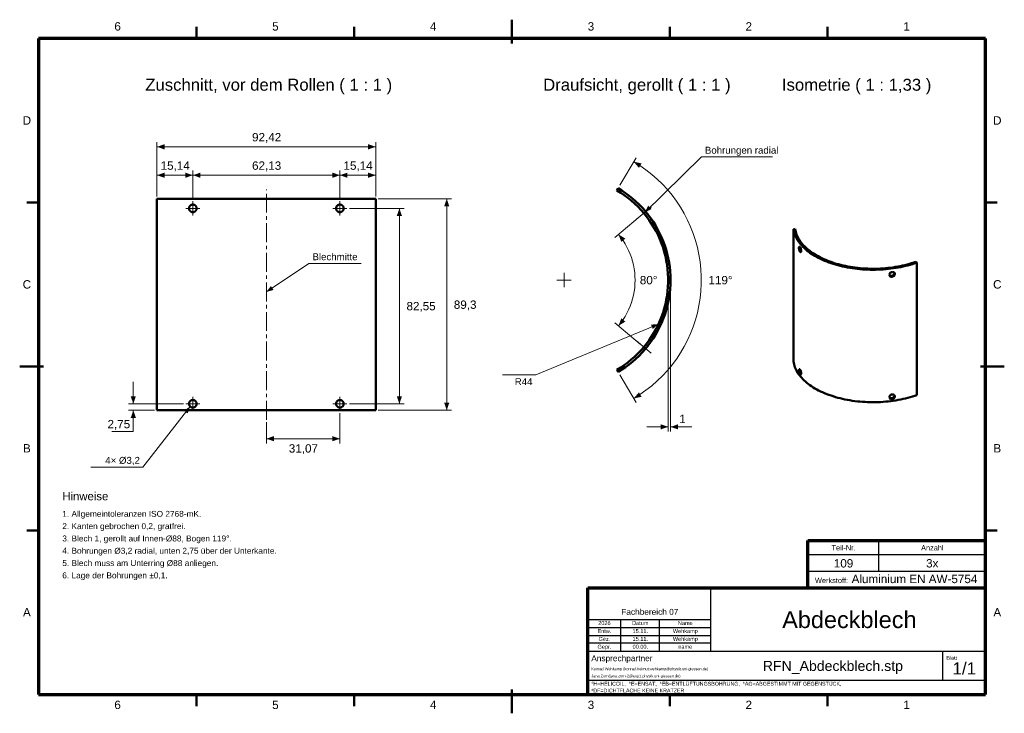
# Model space of a CAD drawing. Header units: millimetres. Extents: x 2 to 418, y 2 to 295.
import ezdxf

# ---------------------------------------------------------------- set-up
doc = ezdxf.new("R2010")
doc.units = ezdxf.units.MM
doc.linetypes.add('MITTELLINIE', pattern=[12.5, 8, -1.5, 1.5, -1.5])
for name, color, linetype in [('DUENN', 7, 'Continuous'), ('FLAECHE', 7, 'Continuous'), ('KONTUR', 7, 'Continuous'), ('LINIEN', 7, 'Continuous'), ('MITTELLINIE', 7, 'MITTELLINIE'), ('TEXT', 7, 'Continuous')]:
    doc.layers.add(name, color=color, linetype=linetype)
doc.styles.add('RFN', font='arial.ttf')

msp = doc.modelspace()

# ---------------------------------------------------------------- hatches: boundary and pattern name
at = {"layer": 'FLAECHE'}
for points in [[(60, 241.3), (63.2, 240.2), (63.2, 242.4), (60, 241.3)], [(152.42, 241.3), (149.22, 242.4), (149.22, 240.2), (152.42, 241.3)], [(261.44, 234.97), (263.64, 232.4), (264.75, 234.3), (261.44, 234.97)], [(60, 229.3), (63.2, 228.2), (63.2, 230.4), (60, 229.3)], [(75.15, 229.3), (71.95, 230.4), (71.95, 228.2), (75.15, 229.3)], [(75.15, 229.3), (78.35, 228.2), (78.35, 230.4), (75.15, 229.3)], [(137.28, 229.3), (134.08, 230.4), (134.08, 228.2), (137.28, 229.3)], [(137.28, 229.3), (140.48, 228.2), (140.48, 230.4), (137.28, 229.3)], [(152.42, 229.3), (149.22, 230.4), (149.22, 228.2), (152.42, 229.3)], [(182.42, 219.3), (181.32, 216.1), (183.52, 216.1), (182.42, 219.3)], [(266.09, 213.6), (268.93, 214.99), (267.53, 216.42), (266.09, 213.6)], [(162.42, 215.3), (161.32, 212.1), (163.52, 212.1), (162.42, 215.3)], [(254.98, 204.28), (256.2, 201.13), (257.88, 202.54), (254.98, 204.28)], [(106.21, 180), (109.26, 180.83), (108.15, 182.5), (106.21, 180)], [(254.98, 165.72), (257.88, 167.46), (256.2, 168.87), (254.98, 165.72)], [(271.88, 166.4), (268.72, 166.19), (269.49, 164.34), (271.88, 166.4)], [(261.44, 135.03), (264.75, 135.7), (263.64, 137.6), (261.44, 135.03)], [(50, 132.75), (51.1, 135.95), (48.9, 135.95), (50, 132.75)], [(162.42, 132.75), (163.52, 135.95), (161.32, 135.95), (162.42, 132.75)], [(182.42, 130), (183.52, 133.2), (181.32, 133.2), (182.42, 130)], [(50, 130), (48.9, 126.8), (51.1, 126.8), (50, 130)], [(74.03, 131.63), (71.39, 129.88), (72.97, 128.65), (74.03, 131.63)], [(276, 123), (272.8, 124.1), (272.8, 121.9), (276, 123)], [(277, 123), (280.2, 121.9), (280.2, 124.1), (277, 123)], [(106.21, 118), (109.41, 116.9), (109.41, 119.1), (106.21, 118)], [(137.28, 118), (134.08, 119.1), (134.08, 116.9), (137.28, 118)]]:
    msp.add_hatch(color=7, dxfattribs=at).paths.add_polyline_path(points)

# ---------------------------------------------------------------- linework, layer by layer
at = {"layer": 'DUENN', "lineweight": 20}
for p, q in [((60, 220.3), (60, 243.3)), ((60, 241.3), (152.42, 241.3)), ((152.42, 220.3), (152.42, 243.3)), ((255.6, 225.07), (262.45, 236.7)), ((266.09, 213.6), (290, 237)), ((290, 237), (320, 237)), ((60, 220.3), (60, 231.3)), ((60, 229.3), (75.15, 229.3)), ((75.15, 219.3), (75.15, 231.3)), ((75.15, 219.3), (75.15, 231.3)), ((75.15, 229.3), (137.28, 229.3)), ((137.28, 219.3), (137.28, 231.3)), ((137.28, 219.3), (137.28, 231.3)), ((137.28, 229.3), (152.42, 229.3)), ((152.42, 220.3), (152.42, 231.3)), ((153.42, 219.3), (184.42, 219.3)), ((182.42, 130), (182.42, 219.3)), ((141.28, 215.3), (164.42, 215.3)), ((162.42, 132.75), (162.42, 215.3)), ((264.17, 212), (253.45, 203)), ((106.21, 180), (124.21, 192)), ((124.21, 192), (146.21, 192)), ((232, 182), (232, 188)), ((229, 185), (235, 185)), ((276, 184), (276, 121)), ((277, 184), (277, 121)), ((271.88, 166.4), (220, 145)), ((264.17, 158), (253.45, 167)), ((50, 132.75), (50, 142)), ((220, 145), (206, 145)), ((255.6, 144.93), (262.45, 133.3)), ((71.15, 132.75), (48, 132.75)), ((59, 130), (48, 130)), ((50, 121), (50, 130)), ((74.03, 131.63), (54, 106)), ((141.28, 132.75), (164.42, 132.75)), ((153.42, 130), (184.42, 130)), ((106.21, 125), (106.21, 116)), ((137.28, 128.75), (137.28, 116)), ((50, 121), (41, 121)), ((267, 123), (276, 123)), ((277, 123), (286, 123)), ((106.21, 118), (137.28, 118)), ((54, 106), (32, 106))]:
    msp.add_line(p, q, dxfattribs=at)
for points in [[(261.44, 135.03), (264.06, 136.66), (266.58, 138.44), (269.01, 140.35), (271.34, 142.38), (273.55, 144.53), (275.65, 146.8), (277.62, 149.18), (279.46, 151.66), (281.17, 154.23), (282.73, 156.89), (284.16, 159.63), (285.43, 162.45), (286.56, 165.32), (287.53, 168.25), (288.34, 171.23), (289, 174.25), (289.49, 177.3), (289.82, 180.37), (289.98, 183.46), (289.98, 186.54), (289.82, 189.63), (289.49, 192.7), (289, 195.75), (288.34, 198.77), (287.53, 201.75), (286.56, 204.68), (285.43, 207.55), (284.16, 210.37), (282.73, 213.11), (281.17, 215.77), (279.46, 218.34), (277.62, 220.82), (275.65, 223.2), (273.55, 225.47), (271.34, 227.62), (269.01, 229.66), (266.58, 231.56), (264.06, 233.34), (261.44, 234.97)], [(254.98, 165.72), (255.98, 166.98), (256.92, 168.29), (257.78, 169.65), (258.56, 171.06), (259.27, 172.5), (259.91, 173.99), (260.46, 175.5), (260.93, 177.04), (261.31, 178.61), (261.61, 180.19), (261.83, 181.78), (261.96, 183.39), (262, 185), (261.96, 186.61), (261.83, 188.22), (261.61, 189.81), (261.31, 191.39), (260.93, 192.96), (260.46, 194.5), (259.91, 196.01), (259.27, 197.5), (258.56, 198.94), (257.78, 200.35), (256.92, 201.71), (255.98, 203.02), (254.98, 204.28)]]:
    msp.add_lwpolyline(points, dxfattribs=at)
at = {"layer": 'KONTUR', "lineweight": 50}
for p, q in [((76.67, 287), (76.67, 292)), ((143.33, 287), (143.33, 292)), ((210, 285), (210, 295)), ((276.67, 287), (276.67, 292)), ((343.33, 287), (343.33, 292)), ((254.33, 222.91), (254.84, 223.77)), ((10, 217.75), (5, 217.75)), ((152.42, 219.3), (60, 219.3)), ((60, 219.3), (60, 130)), ((152.42, 130), (152.42, 219.3)), ((410, 217.75), (415, 217.75)), ((265.71, 213.28), (264.74, 214.4)), ((328.92, 206.55), (329.67, 206.58)), ((328.92, 150.59), (328.92, 206.55)), ((380.67, 192.76), (381.08, 192.41)), ((381.08, 192.41), (381.08, 136.45)), ((371.58, 187.97), (371.57, 188.09)), ((265.71, 156.72), (266.64, 157.87)), ((2, 148.5), (12, 148.5)), ((254.84, 146.23), (254.33, 147.09)), ((408, 148.5), (418, 148.5)), ((371.58, 136.24), (371.57, 136.36)), ((60, 130), (152.42, 130)), ((10, 79.25), (5, 79.25)), ((410, 79.25), (415, 79.25)), ((76.67, 5), (76.67, 10)), ((143.33, 5), (143.33, 10)), ((210, 2), (210, 12)), ((276.67, 5), (276.67, 10)), ((343.33, 5), (343.33, 10))]:
    msp.add_line(p, q, dxfattribs=at)
at = {"layer": 'KONTUR', "lineweight": 70}
for p, q in [((410, 287), (10, 287)), ((10, 287), (10, 10)), ((410, 10), (410, 287)), ((335, 55), (335, 75)), ((335, 75), (410, 75)), ((242, 55), (410, 55)), ((242, 10), (242, 55)), ((10, 10), (410, 10)), ((242, 10), (410, 10))]:
    msp.add_line(p, q, dxfattribs=at)
at = {"layer": 'KONTUR', "lineweight": 50}
for points in [[(254.33, 147.09), (255.92, 148.07), (257.46, 149.12), (258.96, 150.23), (260.41, 151.4), (261.81, 152.63), (263.15, 153.93), (264.44, 155.27), (265.67, 156.68), (266.84, 158.13), (267.95, 159.63), (268.99, 161.17), (269.97, 162.76), (270.88, 164.39), (271.71, 166.06), (272.48, 167.76), (273.18, 169.49), (273.8, 171.25), (274.34, 173.03), (274.81, 174.84), (275.2, 176.66), (275.52, 178.5), (275.75, 180.35), (275.91, 182.2), (275.99, 184.07), (275.99, 185.93), (275.91, 187.8), (275.75, 189.65), (275.52, 191.5), (275.2, 193.34), (274.81, 195.16), (274.34, 196.97), (273.8, 198.75), (273.18, 200.51), (272.48, 202.24), (271.71, 203.94), (270.88, 205.61), (269.97, 207.24), (268.99, 208.83), (267.95, 210.37), (266.84, 211.87), (265.67, 213.32), (264.44, 214.73), (263.15, 216.07), (261.81, 217.37), (260.41, 218.6), (258.96, 219.77), (257.46, 220.88), (255.92, 221.93), (254.33, 222.91)], [(254.84, 146.23), (256.43, 147.21), (257.98, 148.26), (259.48, 149.37), (260.94, 150.54), (262.34, 151.77), (263.7, 153.06), (265, 154.4), (266.24, 155.8), (267.42, 157.25), (268.54, 158.74), (269.6, 160.28), (270.6, 161.86), (271.52, 163.49), (272.38, 165.15), (273.17, 166.84), (273.89, 168.57), (274.54, 170.32), (275.11, 172.1), (275.61, 173.9), (276.03, 175.72), (276.38, 177.56), (276.65, 179.41), (276.84, 181.27), (276.96, 183.13), (277, 185), (276.96, 186.87), (276.84, 188.73), (276.65, 190.59), (276.38, 192.44), (276.03, 194.28), (275.61, 196.1), (275.11, 197.9), (274.54, 199.68), (273.89, 201.43), (273.17, 203.16), (272.38, 204.85), (271.52, 206.51), (270.6, 208.14), (269.6, 209.72), (268.54, 211.26), (267.42, 212.75), (266.24, 214.2), (265, 215.6), (263.7, 216.94), (262.34, 218.23), (260.94, 219.46), (259.48, 220.63), (257.98, 221.74), (256.43, 222.79), (254.84, 223.77)], [(76.75, 215.3), (76.74, 215.38), (76.74, 215.47), (76.73, 215.55), (76.71, 215.63), (76.69, 215.71), (76.67, 215.79), (76.64, 215.87), (76.61, 215.95), (76.57, 216.03), (76.53, 216.1), (76.49, 216.17), (76.44, 216.24), (76.39, 216.31), (76.33, 216.37), (76.28, 216.43), (76.22, 216.49), (76.15, 216.54), (76.09, 216.59), (76.02, 216.64), (75.95, 216.69), (75.87, 216.73), (75.8, 216.76), (75.72, 216.79), (75.64, 216.82), (75.56, 216.85), (75.48, 216.87), (75.4, 216.88), (75.31, 216.89), (75.23, 216.9), (75.15, 216.9), (75.06, 216.9), (74.98, 216.89), (74.89, 216.88), (74.81, 216.87), (74.73, 216.85), (74.65, 216.82), (74.57, 216.79), (74.49, 216.76), (74.42, 216.73), (74.35, 216.69), (74.27, 216.64), (74.2, 216.59), (74.14, 216.54), (74.07, 216.49), (74.01, 216.43), (73.96, 216.37), (73.9, 216.31), (73.85, 216.24), (73.8, 216.17), (73.76, 216.1), (73.72, 216.03), (73.68, 215.95), (73.65, 215.87), (73.62, 215.79), (73.6, 215.71), (73.58, 215.63), (73.56, 215.55), (73.55, 215.47), (73.55, 215.38), (73.55, 215.3), (73.55, 215.22), (73.55, 215.13), (73.56, 215.05), (73.58, 214.97), (73.6, 214.89), (73.62, 214.81), (73.65, 214.73), (73.68, 214.65), (73.72, 214.57), (73.76, 214.5), (73.8, 214.43), (73.85, 214.36), (73.9, 214.29), (73.96, 214.23), (74.01, 214.17), (74.07, 214.11), (74.14, 214.06), (74.2, 214.01), (74.27, 213.96), (74.35, 213.91), (74.42, 213.87), (74.49, 213.84), (74.57, 213.81), (74.65, 213.78), (74.73, 213.75), (74.81, 213.74), (74.89, 213.72), (74.98, 213.71), (75.06, 213.7), (75.15, 213.7), (75.23, 213.7), (75.31, 213.71), (75.4, 213.72), (75.48, 213.74), (75.56, 213.75), (75.64, 213.78), (75.72, 213.81), (75.8, 213.84), (75.87, 213.87), (75.95, 213.91), (76.02, 213.96), (76.09, 214.01), (76.15, 214.06), (76.22, 214.11), (76.28, 214.17), (76.33, 214.23), (76.39, 214.29), (76.44, 214.36), (76.49, 214.43), (76.53, 214.5), (76.57, 214.57), (76.61, 214.65), (76.64, 214.73), (76.67, 214.81), (76.69, 214.89), (76.71, 214.97), (76.73, 215.05), (76.74, 215.13), (76.74, 215.22), (76.75, 215.3)], [(138.88, 215.3), (138.88, 215.38), (138.87, 215.47), (138.86, 215.55), (138.84, 215.63), (138.82, 215.71), (138.8, 215.79), (138.77, 215.87), (138.74, 215.95), (138.7, 216.03), (138.66, 216.1), (138.62, 216.17), (138.57, 216.24), (138.52, 216.31), (138.47, 216.37), (138.41, 216.43), (138.35, 216.49), (138.29, 216.54), (138.22, 216.59), (138.15, 216.64), (138.08, 216.69), (138.01, 216.73), (137.93, 216.76), (137.85, 216.79), (137.77, 216.82), (137.69, 216.85), (137.61, 216.87), (137.53, 216.88), (137.45, 216.89), (137.36, 216.9), (137.28, 216.9), (137.2, 216.9), (137.11, 216.89), (137.03, 216.88), (136.95, 216.87), (136.86, 216.85), (136.78, 216.82), (136.71, 216.79), (136.63, 216.76), (136.55, 216.73), (136.48, 216.69), (136.41, 216.64), (136.34, 216.59), (136.27, 216.54), (136.21, 216.49), (136.15, 216.43), (136.09, 216.37), (136.04, 216.31), (135.98, 216.24), (135.94, 216.17), (135.89, 216.1), (135.85, 216.03), (135.82, 215.95), (135.79, 215.87), (135.76, 215.79), (135.73, 215.71), (135.71, 215.63), (135.7, 215.55), (135.69, 215.47), (135.68, 215.38), (135.68, 215.3), (135.68, 215.22), (135.69, 215.13), (135.7, 215.05), (135.71, 214.97), (135.73, 214.89), (135.76, 214.81), (135.79, 214.73), (135.82, 214.65), (135.85, 214.57), (135.89, 214.5), (135.94, 214.43), (135.98, 214.36), (136.04, 214.29), (136.09, 214.23), (136.15, 214.17), (136.21, 214.11), (136.27, 214.06), (136.34, 214.01), (136.41, 213.96), (136.48, 213.91), (136.55, 213.87), (136.63, 213.84), (136.71, 213.81), (136.78, 213.78), (136.86, 213.75), (136.95, 213.74), (137.03, 213.72), (137.11, 213.71), (137.2, 213.7), (137.28, 213.7), (137.36, 213.7), (137.45, 213.71), (137.53, 213.72), (137.61, 213.74), (137.69, 213.75), (137.77, 213.78), (137.85, 213.81), (137.93, 213.84), (138.01, 213.87), (138.08, 213.91), (138.15, 213.96), (138.22, 214.01), (138.29, 214.06), (138.35, 214.11), (138.41, 214.17), (138.47, 214.23), (138.52, 214.29), (138.57, 214.36), (138.62, 214.43), (138.66, 214.5), (138.7, 214.57), (138.74, 214.65), (138.77, 214.73), (138.8, 214.81), (138.82, 214.89), (138.84, 214.97), (138.86, 215.05), (138.87, 215.13), (138.88, 215.22), (138.88, 215.3)], [(264.74, 214.4), (265.71, 213.28), (266.64, 212.13)], [(266.47, 213.93), (265.73, 214.78), (265.5, 215.04), (265.44, 215.11), (265.42, 215.13)], [(267.48, 212.68), (267.46, 212.71), (267.4, 212.78), (267.19, 213.05), (266.47, 213.93)], [(328.92, 206.55), (329.02, 205.95), (329.15, 205.35), (329.32, 204.76), (329.53, 204.17), (329.77, 203.58), (330.04, 203), (330.35, 202.42), (330.69, 201.85), (331.07, 201.28), (331.47, 200.73), (331.92, 200.17), (332.39, 199.63), (332.89, 199.1), (333.43, 198.57), (334, 198.06), (334.6, 197.55), (335.22, 197.06), (335.88, 196.58), (336.56, 196.11), (337.27, 195.65), (338.01, 195.21), (338.78, 194.77), (339.56, 194.36), (340.38, 193.95), (341.21, 193.57), (342.07, 193.19), (342.95, 192.83), (343.85, 192.49), (344.78, 192.17), (345.72, 191.86), (346.67, 191.57), (347.65, 191.29), (348.64, 191.03), (349.64, 190.79), (350.66, 190.57), (351.69, 190.37), (352.73, 190.18), (353.79, 190.02), (354.85, 189.87), (355.92, 189.74), (356.99, 189.63), (358.08, 189.54), (359.16, 189.47), (360.26, 189.42), (361.35, 189.39), (362.44, 189.38), (363.54, 189.38), (364.63, 189.41), (365.73, 189.46), (366.81, 189.52), (367.9, 189.61), (368.98, 189.71), (370.05, 189.84), (371.11, 189.98), (372.17, 190.14), (373.21, 190.32), (374.25, 190.52), (375.27, 190.74), (376.28, 190.97), (377.27, 191.23), (378.25, 191.5), (379.21, 191.78), (380.15, 192.09), (381.08, 192.41)], [(329.67, 206.58), (329.77, 205.99), (329.9, 205.41), (330.06, 204.83), (330.26, 204.25), (330.5, 203.68), (330.76, 203.11), (331.06, 202.54), (331.4, 201.98), (331.77, 201.43), (332.16, 200.89), (332.6, 200.35), (333.06, 199.82), (333.55, 199.29), (334.08, 198.78), (334.63, 198.28), (335.22, 197.78), (335.83, 197.3), (336.47, 196.83), (337.14, 196.37), (337.84, 195.92), (338.56, 195.49), (339.3, 195.07), (340.08, 194.66), (340.87, 194.26), (341.69, 193.88), (342.53, 193.52), (343.39, 193.17), (344.27, 192.84), (345.17, 192.52), (346.09, 192.22), (347.03, 191.93), (347.98, 191.66), (348.95, 191.41), (349.93, 191.17), (350.92, 190.96), (351.93, 190.76), (352.95, 190.58), (353.98, 190.42), (355.02, 190.27), (356.07, 190.15), (357.12, 190.04), (358.18, 189.95), (359.24, 189.88), (360.31, 189.83), (361.38, 189.8), (362.45, 189.79), (363.52, 189.8), (364.59, 189.82), (365.66, 189.87), (366.72, 189.93), (367.78, 190.02), (368.83, 190.12), (369.88, 190.24), (370.92, 190.38), (371.95, 190.54), (372.98, 190.71), (373.99, 190.91), (374.99, 191.12), (375.97, 191.35), (376.94, 191.6), (377.9, 191.86), (378.84, 192.14), (379.76, 192.44), (380.67, 192.76)], [(331.68, 196.95), (331.59, 197.08), (331.5, 197.25), (331.42, 197.46), (331.35, 197.67), (331.3, 197.89), (331.26, 198.13), (331.23, 198.35), (331.22, 198.56), (331.23, 198.74), (331.26, 198.89), (331.3, 199.01), (331.35, 199.09), (331.41, 199.12)], [(331.41, 199.12), (331.47, 199.12), (331.54, 199.09), (331.61, 199.03), (331.68, 198.95)], [(331.68, 198.95), (331.84, 198.72), (331.98, 198.4), (332.09, 198.05), (332.16, 197.68), (332.19, 197.35), (332.16, 197.07), (332.13, 196.95), (332.09, 196.87), (332.03, 196.81), (331.97, 196.78)], [(331.97, 196.78), (331.91, 196.78), (331.83, 196.81), (331.76, 196.87), (331.68, 196.95)], [(331.91, 198.56), (331.95, 198.27), (332, 197.97), (332.08, 197.69), (332.19, 197.43)], [(369.49, 186.92), (369.45, 187.04), (369.43, 187.15), (369.42, 187.27), (369.43, 187.39), (369.46, 187.51), (369.5, 187.63), (369.57, 187.75), (369.64, 187.86), (369.82, 188.06), (370.06, 188.22), (370.32, 188.34), (370.6, 188.4)], [(370.42, 186.8), (370.64, 186.85), (370.86, 186.94), (371.07, 187.06), (371.24, 187.21), (371.38, 187.38), (371.49, 187.57), (371.56, 187.77), (371.58, 187.97)], [(370.6, 188.4), (370.77, 188.42), (370.94, 188.41), (371.11, 188.37), (371.27, 188.31), (371.4, 188.24), (371.52, 188.14), (371.61, 188.03), (371.69, 187.9)], [(371.69, 187.9), (371.74, 187.74), (371.76, 187.57), (371.73, 187.37), (371.67, 187.17), (371.56, 186.98), (371.42, 186.81), (371.24, 186.66), (371.04, 186.54), (370.82, 186.45), (370.6, 186.4)], [(369.43, 187.14), (369.52, 187.05), (369.62, 186.97), (369.73, 186.9), (369.85, 186.85), (369.99, 186.81), (370.13, 186.79), (370.27, 186.79), (370.42, 186.8)], [(370.6, 186.4), (370.42, 186.39), (370.25, 186.4), (370.08, 186.44), (369.92, 186.5), (369.79, 186.58), (369.67, 186.67), (369.57, 186.79), (369.49, 186.92)], [(266.64, 157.87), (265.71, 156.72), (264.74, 155.6)], [(265.42, 154.87), (265.44, 154.89), (265.5, 154.96), (265.73, 155.22), (266.47, 156.07)], [(266.47, 156.07), (267.19, 156.95), (267.4, 157.22), (267.46, 157.29), (267.48, 157.32)], [(328.92, 150.59), (329.02, 149.99), (329.15, 149.4), (329.32, 148.8), (329.53, 148.21), (329.77, 147.62), (330.04, 147.04), (330.35, 146.46), (330.69, 145.89), (331.07, 145.33), (331.47, 144.77), (331.92, 144.22), (332.39, 143.67), (332.89, 143.14), (333.43, 142.62), (334, 142.1), (334.6, 141.6), (335.22, 141.1), (335.88, 140.62), (336.56, 140.15), (337.27, 139.69), (338.01, 139.25), (338.78, 138.82), (339.56, 138.4), (340.38, 138), (341.21, 137.61), (342.07, 137.23), (342.95, 136.88), (343.85, 136.53), (344.78, 136.21), (345.72, 135.9), (346.67, 135.61), (347.65, 135.33), (348.64, 135.08), (349.64, 134.84), (350.66, 134.61), (351.69, 134.41), (352.73, 134.23), (353.79, 134.06), (354.85, 133.91), (355.92, 133.78), (356.99, 133.67), (358.08, 133.58), (359.16, 133.51), (360.26, 133.46), (361.35, 133.43), (362.44, 133.42), (363.54, 133.43), (364.63, 133.45), (365.73, 133.5), (366.81, 133.57), (367.9, 133.65), (368.98, 133.76), (370.05, 133.88), (371.11, 134.02), (372.17, 134.18), (373.21, 134.36), (374.25, 134.56), (375.27, 134.78), (376.28, 135.01), (377.27, 135.27), (378.25, 135.54), (379.21, 135.83), (380.15, 136.13), (381.08, 136.45)], [(331.68, 145.22), (331.59, 145.35), (331.5, 145.53), (331.42, 145.73), (331.35, 145.94), (331.3, 146.17), (331.26, 146.4), (331.23, 146.62), (331.22, 146.83), (331.23, 147.01), (331.26, 147.17), (331.3, 147.28), (331.35, 147.36), (331.41, 147.39)], [(331.41, 147.39), (331.47, 147.39), (331.54, 147.36), (331.61, 147.3), (331.68, 147.22)], [(331.68, 147.22), (331.84, 146.99), (331.98, 146.67), (332.09, 146.32), (332.16, 145.95), (332.19, 145.62), (332.16, 145.34), (332.13, 145.23), (332.09, 145.14), (332.03, 145.09), (331.97, 145.06)], [(331.91, 146.83), (331.95, 146.54), (332, 146.24), (332.08, 145.96), (332.19, 145.7)], [(331.97, 145.06), (331.91, 145.05), (331.83, 145.08), (331.76, 145.14), (331.68, 145.22)], [(76.75, 132.75), (76.74, 132.83), (76.74, 132.92), (76.73, 133), (76.71, 133.08), (76.69, 133.16), (76.67, 133.24), (76.64, 133.32), (76.61, 133.4), (76.57, 133.48), (76.53, 133.55), (76.49, 133.62), (76.44, 133.69), (76.39, 133.76), (76.33, 133.82), (76.28, 133.88), (76.22, 133.94), (76.15, 133.99), (76.09, 134.04), (76.02, 134.09), (75.95, 134.14), (75.87, 134.18), (75.8, 134.21), (75.72, 134.24), (75.64, 134.27), (75.56, 134.3), (75.48, 134.32), (75.4, 134.33), (75.31, 134.34), (75.23, 134.35), (75.15, 134.35), (75.06, 134.35), (74.98, 134.34), (74.89, 134.33), (74.81, 134.32), (74.73, 134.3), (74.65, 134.27), (74.57, 134.24), (74.49, 134.21), (74.42, 134.18), (74.35, 134.14), (74.27, 134.09), (74.2, 134.04), (74.14, 133.99), (74.07, 133.94), (74.01, 133.88), (73.96, 133.82), (73.9, 133.76), (73.85, 133.69), (73.8, 133.62), (73.76, 133.55), (73.72, 133.48), (73.68, 133.4), (73.65, 133.32), (73.62, 133.24), (73.6, 133.16), (73.58, 133.08), (73.56, 133), (73.55, 132.92), (73.55, 132.83), (73.55, 132.75), (73.55, 132.67), (73.55, 132.58), (73.56, 132.5), (73.58, 132.42), (73.6, 132.34), (73.62, 132.26), (73.65, 132.18), (73.68, 132.1), (73.72, 132.02), (73.76, 131.95), (73.8, 131.88), (73.85, 131.81), (73.9, 131.74), (73.96, 131.68), (74.01, 131.62), (74.07, 131.56), (74.14, 131.51), (74.2, 131.46), (74.27, 131.41), (74.35, 131.36), (74.42, 131.32), (74.49, 131.29), (74.57, 131.26), (74.65, 131.23), (74.73, 131.2), (74.81, 131.19), (74.89, 131.17), (74.98, 131.16), (75.06, 131.15), (75.15, 131.15), (75.23, 131.15), (75.31, 131.16), (75.4, 131.17), (75.48, 131.19), (75.56, 131.2), (75.64, 131.23), (75.72, 131.26), (75.8, 131.29), (75.87, 131.32), (75.95, 131.36), (76.02, 131.41), (76.09, 131.46), (76.15, 131.51), (76.22, 131.56), (76.28, 131.62), (76.33, 131.68), (76.39, 131.74), (76.44, 131.81), (76.49, 131.88), (76.53, 131.95), (76.57, 132.02), (76.61, 132.1), (76.64, 132.18), (76.67, 132.26), (76.69, 132.34), (76.71, 132.42), (76.73, 132.5), (76.74, 132.58), (76.74, 132.67), (76.75, 132.75)], [(138.88, 132.75), (138.88, 132.83), (138.87, 132.92), (138.86, 133), (138.84, 133.08), (138.82, 133.16), (138.8, 133.24), (138.77, 133.32), (138.74, 133.4), (138.7, 133.48), (138.66, 133.55), (138.62, 133.62), (138.57, 133.69), (138.52, 133.76), (138.47, 133.82), (138.41, 133.88), (138.35, 133.94), (138.29, 133.99), (138.22, 134.04), (138.15, 134.09), (138.08, 134.14), (138.01, 134.18), (137.93, 134.21), (137.85, 134.24), (137.77, 134.27), (137.69, 134.3), (137.61, 134.32), (137.53, 134.33), (137.45, 134.34), (137.36, 134.35), (137.28, 134.35), (137.2, 134.35), (137.11, 134.34), (137.03, 134.33), (136.95, 134.32), (136.86, 134.3), (136.78, 134.27), (136.71, 134.24), (136.63, 134.21), (136.55, 134.18), (136.48, 134.14), (136.41, 134.09), (136.34, 134.04), (136.27, 133.99), (136.21, 133.94), (136.15, 133.88), (136.09, 133.82), (136.04, 133.76), (135.98, 133.69), (135.94, 133.62), (135.89, 133.55), (135.85, 133.48), (135.82, 133.4), (135.79, 133.32), (135.76, 133.24), (135.73, 133.16), (135.71, 133.08), (135.7, 133), (135.69, 132.92), (135.68, 132.83), (135.68, 132.75), (135.68, 132.67), (135.69, 132.58), (135.7, 132.5), (135.71, 132.42), (135.73, 132.34), (135.76, 132.26), (135.79, 132.18), (135.82, 132.1), (135.85, 132.02), (135.89, 131.95), (135.94, 131.88), (135.98, 131.81), (136.04, 131.74), (136.09, 131.68), (136.15, 131.62), (136.21, 131.56), (136.27, 131.51), (136.34, 131.46), (136.41, 131.41), (136.48, 131.36), (136.55, 131.32), (136.63, 131.29), (136.71, 131.26), (136.78, 131.23), (136.86, 131.2), (136.95, 131.19), (137.03, 131.17), (137.11, 131.16), (137.2, 131.15), (137.28, 131.15), (137.36, 131.15), (137.45, 131.16), (137.53, 131.17), (137.61, 131.19), (137.69, 131.2), (137.77, 131.23), (137.85, 131.26), (137.93, 131.29), (138.01, 131.32), (138.08, 131.36), (138.15, 131.41), (138.22, 131.46), (138.29, 131.51), (138.35, 131.56), (138.41, 131.62), (138.47, 131.68), (138.52, 131.74), (138.57, 131.81), (138.62, 131.88), (138.66, 131.95), (138.7, 132.02), (138.74, 132.1), (138.77, 132.18), (138.8, 132.26), (138.82, 132.34), (138.84, 132.42), (138.86, 132.5), (138.87, 132.58), (138.88, 132.67), (138.88, 132.75)], [(369.49, 135.2), (369.45, 135.31), (369.43, 135.42), (369.42, 135.54), (369.43, 135.66), (369.46, 135.78), (369.5, 135.9), (369.57, 136.02), (369.64, 136.13), (369.82, 136.33), (370.06, 136.49), (370.32, 136.61), (370.6, 136.68)], [(369.43, 135.41), (369.52, 135.32), (369.62, 135.24), (369.73, 135.17), (369.85, 135.12), (369.99, 135.08), (370.13, 135.06), (370.27, 135.06), (370.42, 135.07)], [(370.6, 134.67), (370.42, 134.66), (370.25, 134.67), (370.08, 134.71), (369.92, 134.77), (369.79, 134.85), (369.67, 134.94), (369.57, 135.06), (369.49, 135.2)], [(370.42, 135.07), (370.64, 135.12), (370.86, 135.21), (371.07, 135.33), (371.24, 135.48), (371.38, 135.65), (371.49, 135.84), (371.56, 136.05), (371.58, 136.24)], [(370.6, 136.68), (370.77, 136.69), (370.94, 136.68), (371.11, 136.64), (371.27, 136.59), (371.4, 136.51), (371.52, 136.42), (371.61, 136.3), (371.69, 136.17)], [(371.69, 136.17), (371.74, 136.01), (371.76, 135.84), (371.73, 135.64), (371.67, 135.44), (371.56, 135.25), (371.42, 135.08), (371.24, 134.93), (371.04, 134.81), (370.82, 134.72), (370.6, 134.67)]]:
    msp.add_lwpolyline(points, dxfattribs=at)
at = {"layer": 'LINIEN', "lineweight": 25}
for p, q in [((365, 62), (365, 75)), ((335, 69.1), (410, 69.1)), ((335, 62), (410, 62)), ((294, 28.2), (294, 55)), ((242, 41.6), (294, 41.6)), ((242, 38.3), (294, 38.3)), ((256, 28.2), (256, 41.6)), ((272.3, 28.2), (272.3, 41.6)), ((242, 34.8), (294, 34.8)), ((242, 31.7), (294, 31.7)), ((242, 28.2), (410, 28.2)), ((392, 16), (392, 28.2)), ((242, 16), (410, 16))]:
    msp.add_line(p, q, dxfattribs=at)
at = {"layer": 'MITTELLINIE', "lineweight": 20}
for p, q in [((106.21, 126), (106.21, 223.3)), ((75.15, 212.3), (75.15, 218.3)), ((137.28, 212.3), (137.28, 218.3)), ((262.64, 210.71), (269.54, 216.5)), ((72.15, 215.3), (78.15, 215.3)), ((134.28, 215.3), (140.28, 215.3)), ((262.64, 159.29), (269.54, 153.5)), ((75.15, 129.75), (75.15, 135.75)), ((137.28, 129.75), (137.28, 135.75)), ((72.15, 132.75), (78.15, 132.75)), ((134.28, 132.75), (140.28, 132.75))]:
    msp.add_line(p, q, dxfattribs=at)

# ---------------------------------------------------------------- texts
at = {"layer": 'TEXT', "style": 'RFN'}
for s, height, p in [('6', 3.53, (41.99, 290.4)), ('5', 3.53, (108.66, 290.4)), ('4', 3.53, (175.32, 290.4)), ('3', 3.53, (241.99, 290.4)), ('2', 3.53, (308.66, 290.4)), ('1', 3.53, (375.32, 290.4)), ('Zuschnitt, vor dem Rollen ( 1 : 1 )', 5.0516, (55.06, 265)), ('Draufsicht, gerollt ( 1 : 1 )', 5.0516, (223.16, 265)), ('Isometrie ( 1 : 1,33 )', 5.0516, (324.04, 265)), ('D', 3.53, (3.26, 250.68)), ('D', 3.53, (413.26, 250.68)), ('92,42', 3.526, (100.17, 243.6)), ('Bohrungen radial', 2.92, (291.5, 238.4)), ('15,14', 3.526, (61.53, 231.6)), ('62,13', 3.526, (100.17, 231.6)), ('15,14', 3.526, (138.81, 231.6)), ('Blechmitte', 2.92, (125.71, 193.4)), ('C', 3.53, (3.26, 181.43)), ('80°', 3.526, (264, 183.21)), ('119°', 3.526, (293, 183.21)), ('C', 3.53, (413.26, 181.43)), ('82,55', 3.526, (165.42, 172.24)), ('89,3', 3.526, (185.42, 172.86)), ('R44', 2.92, (211.16, 140.64)), ('2,75', 3.526, (39.1, 122.4)), ('1', 3.53, (280.66, 124.6)), ('B', 3.53, (3.39, 112.18)), ('31,07', 3.526, (115.7, 112.13)), ('B', 3.53, (413.39, 112.18)), ('4× Ø3,2', 2.92, (38.16, 107.4)), ('Hinweise', 3.431, (20, 92)), ('1. Allgemeintoleranzen ISO 2768-mK.', 2.5039, (20, 85)), ('2. Kanten gebrochen 0,2, gratfrei.', 2.5039, (20, 79.8)), ('3. Blech 1, gerollt auf Innen-Ø88, Bogen 119°.', 2.5039, (20, 74.6)), ('4. Bohrungen Ø3,2 radial, unten 2,75 über der Unterkante.', 2.5039, (20, 69.4)), ('Teil-Nr.', 2.227, (345, 70.8)), ('Anzahl', 2.227, (382.84, 70.8)), ('5. Blech muss am Unterring Ø88 anliegen.', 2.5039, (20, 64.2)), ('109', 3.526, (345.97, 63.6)), ('3x', 3.526, (384.95, 63.6)), ('6. Lage der Bohrungen ±0,1.', 2.5039, (20, 59)), ('Werkstoff:', 2.227, (338, 57)), ('Aluminium EN AW-5754', 3.5259, (353.5, 57)), ('A', 3.53, (3.39, 42.92)), ('Fachbereich 07', 2.5039, (256.18, 43.6)), ('A', 3.53, (413.39, 42.92)), ('Abdeckblech', 7.0956, (324.17, 38)), ('Entw.', 1.679, (246.12, 35.89)), ('2026', 1.679, (246.44, 39.29)), ('Datum', 1.679, (260.76, 39.29)), ('15.11.', 1.679, (260.95, 35.89)), ('Wehkamp', 1.679, (277.97, 35.89)), ('Name', 1.679, (280.08, 39.29)), ('Gez.', 1.679, (246.57, 32.59)), ('15.11.', 1.679, (260.95, 32.59)), ('Wehkamp', 1.679, (277.97, 32.59)), ('Gepr.', 1.679, (246.12, 29.29)), ('00.00.', 1.679, (260.95, 29.29)), ('name', 1.679, (280.27, 29.29)), ('Ansprechpartner', 2.5039, (243.5, 24)), ('Blatt', 1.621, (393.5, 24.6)), ('Konrad Wehkamp (konrad.helmut.wehkamp@physik.uni-giessen.de)', 1.1607, (243.5, 20.2)), ('RFN_Abdeckblech.stp', 4.2632, (315.95, 19.9)), ('1/1', 5.11, (396.13, 18.4)), ('Jana Zorn(jana.zorn-2@exp1.physik.uni-giessen.de)', 1.1607, (243.5, 17.2)), ('*H=HELICOIL,  *E=ENSAT,  *EB=ENTLÜFTUNGSBOHRUNG,  *AG=ABGESTIMMT MIT GEGENSTÜCK,', 1.606, (243.5, 13.7)), ('*DF=DICHTFLÄCHE KEINE KRATZER', 1.606, (243.5, 10.8)), ('6', 3.53, (41.99, 3.8)), ('5', 3.53, (108.66, 3.8)), ('4', 3.53, (175.32, 3.8)), ('3', 3.53, (241.99, 3.8)), ('2', 3.53, (308.66, 3.8)), ('1', 3.53, (375.32, 3.8))]:
    msp.add_text(s, height=height, dxfattribs=at).set_placement(p)

doc.saveas('drawing.dxf')
